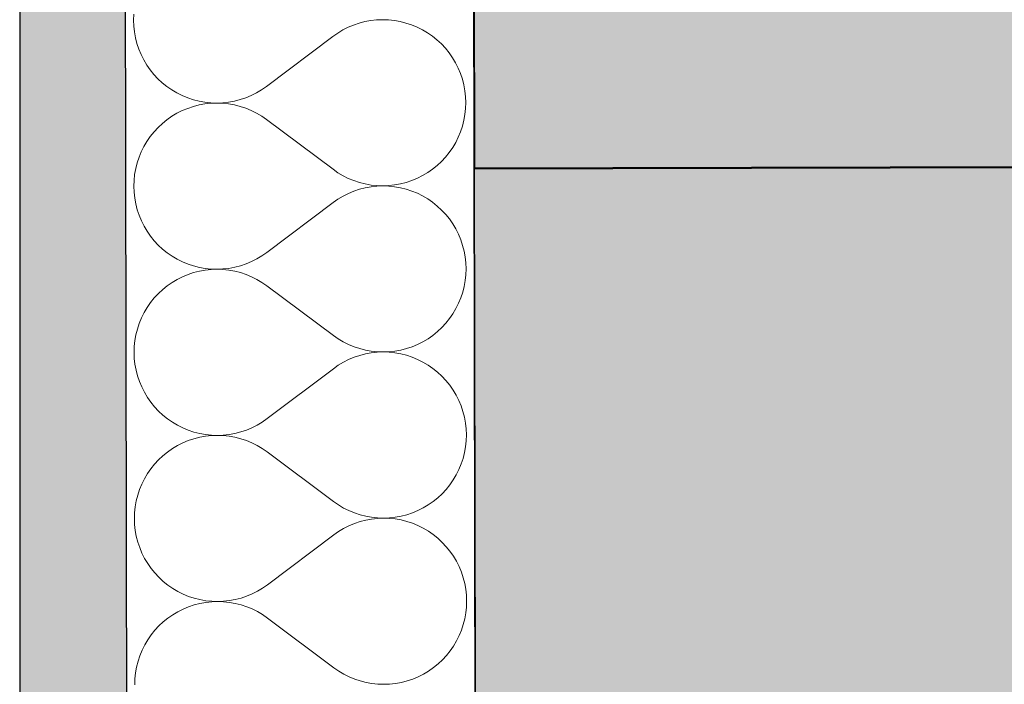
# Model space of a CAD drawing. Header units: millimetres. Extents: x -28761 to 4793, y -4271 to 20239.
# Tile 173 of 256: x -11181 to -10730, y 10000 to 10304. Entities that reach past the tile are written whole.
import ezdxf

# ---------------------------------------------------------------- set-up
doc = ezdxf.new("R2010")
doc.units = ezdxf.units.MM
doc.header["$MEASUREMENT"] = 0
doc.linetypes.add('Wipeout_Contour', pattern=[1000, 0, -1000])
for name, color, linetype in [('5._POHLED ZÁPADNÍ_1_Konstrukce - nenosné', 7, 'Continuous'), ('5._POHLED ZÁPADNÍ_1_Konstrukce - nosné', 7, 'Continuous'), ('5._POHLED ZÁPADNÍ_1_Nové_Konstrukce - nenosné', 7, 'Continuous'), ('5._POHLED ZÁPADNÍ_1_Nové_Konstrukce - nosné', 7, 'Continuous'), ('5._POHLED ZÁPADNÍ_1_Nové_Výplně – Řezové', 7, 'Continuous'), ('5._POHLED ZÁPADNÍ_1_Nové_VÝTAH VAR 1', 7, 'Continuous'), ('5._POHLED ZÁPADNÍ_1_Výplně – Řezové', 7, 'Continuous')]:
    doc.layers.add(name, color=color, linetype=linetype)

# ---------------------------------------------------------------- blocks, each defined once
blk = doc.blocks.new('*X35', base_point=(-30186.65, -6515.26))
at = {"layer": '5._POHLED ZÁPADNÍ_1_Nové_Výplně – Řezové', "color": 21, "linetype": 'Continuous', "lineweight": 20, "true_color": 0xffaaaa}
for p, q in [((-11129.08, 10306.82), (-11129.18, 10304.1)), ((-11129.18, 10304.1), (-11129.08, 10301.38)), ((-11129.08, 10301.38), (-11128.78, 10298.67)), ((-11030.74, 10300.82), (-11033.17, 10299.59)), ((-11028.23, 10301.86), (-11030.74, 10300.82)), ((-11025.65, 10302.73), (-11028.23, 10301.86)), ((-11023.01, 10303.41), (-11025.65, 10302.73)), ((-11020.34, 10303.9), (-11023.01, 10303.41)), ((-11017.63, 10304.2), (-11020.34, 10303.9)), ((-11014.92, 10304.3), (-11017.63, 10304.2)), ((-11012.2, 10304.21), (-11014.92, 10304.3)), ((-11009.49, 10303.92), (-11012.2, 10304.21)), ((-11006.81, 10303.45), (-11009.49, 10303.92)), ((-11004.18, 10302.78), (-11006.81, 10303.45)), ((-11001.59, 10301.93), (-11004.18, 10302.78)), ((-10999.08, 10300.89), (-11001.59, 10301.93)), ((-10996.64, 10299.68), (-10999.08, 10300.89)), ((-11128.78, 10298.67), (-11128.29, 10296)), ((-11068.17, 10273.73), (-11037.74, 10296.64)), ((-11035.5, 10298.2), (-11037.74, 10296.64)), ((-11033.17, 10299.59), (-11035.5, 10298.2)), ((-10994.3, 10298.3), (-10996.64, 10299.68)), ((-10992.06, 10296.75), (-10994.3, 10298.3)), ((-10989.94, 10295.05), (-10992.06, 10296.75)), ((-11128.29, 10296), (-11127.61, 10293.36)), ((-11127.61, 10293.36), (-11126.75, 10290.78)), ((-10987.94, 10293.2), (-10989.94, 10295.05)), ((-10986.09, 10291.21), (-10987.94, 10293.2)), ((-11126.75, 10290.78), (-11125.7, 10288.27)), ((-11125.7, 10288.27), (-11124.48, 10285.84)), ((-10984.37, 10289.1), (-10986.09, 10291.21)), ((-10982.82, 10286.86), (-10984.37, 10289.1)), ((-11124.48, 10285.84), (-11123.09, 10283.5)), ((-11123.09, 10283.5), (-11121.53, 10281.27)), ((-10981.42, 10284.53), (-10982.82, 10286.86)), ((-10980.2, 10282.1), (-10981.42, 10284.53)), ((-11121.53, 10281.27), (-11119.82, 10279.16)), ((-11119.82, 10279.16), (-11117.96, 10277.17)), ((-10979.16, 10279.59), (-10980.2, 10282.1)), ((-10978.29, 10277.01), (-10979.16, 10279.59)), ((-11117.96, 10277.17), (-11115.97, 10275.32)), ((-11115.97, 10275.32), (-11113.85, 10273.62)), ((-11070.4, 10272.17), (-11068.17, 10273.73)), ((-10977.61, 10274.37), (-10978.29, 10277.01)), ((-10977.13, 10271.69), (-10977.61, 10274.37)), ((-11113.85, 10273.62), (-11111.61, 10272.07)), ((-11111.61, 10272.07), (-11109.27, 10270.69)), ((-11109.27, 10270.69), (-11106.83, 10269.48)), ((-11106.83, 10269.48), (-11104.31, 10268.44)), ((-11077.68, 10268.5), (-11075.17, 10269.55)), ((-11075.17, 10269.55), (-11072.74, 10270.78)), ((-11072.74, 10270.78), (-11070.4, 10272.17)), ((-10976.83, 10268.99), (-10977.13, 10271.69)), ((-11104.31, 10268.44), (-11101.73, 10267.59)), ((-11101.73, 10267.59), (-11099.09, 10266.92)), ((-11099.09, 10265.19), (-11101.73, 10264.51)), ((-11099.09, 10266.92), (-11096.41, 10266.44)), ((-11096.41, 10265.67), (-11099.09, 10265.19)), ((-11096.41, 10266.44), (-11093.71, 10266.16)), ((-11093.71, 10265.97), (-11096.41, 10265.67)), ((-11093.71, 10266.16), (-11090.99, 10266.07)), ((-11090.99, 10266.07), (-11093.71, 10265.97)), ((-11090.99, 10266.07), (-11088.27, 10266.17)), ((-11088.27, 10265.97), (-11090.99, 10266.07)), ((-11088.27, 10266.17), (-11085.57, 10266.47)), ((-11085.57, 10265.69), (-11088.27, 10265.97)), ((-11085.57, 10266.47), (-11082.89, 10266.96)), ((-11082.89, 10265.21), (-11085.57, 10265.69)), ((-11082.89, 10266.96), (-11080.26, 10267.64)), ((-11080.25, 10264.54), (-11082.89, 10265.21)), ((-11080.26, 10267.64), (-11077.68, 10268.5)), ((-10976.73, 10266.27), (-10976.83, 10268.99)), ((-10976.82, 10263.55), (-10976.73, 10266.27)), ((-11109.25, 10261.38), (-11111.59, 10259.99)), ((-11106.82, 10262.61), (-11109.25, 10261.38)), ((-11104.31, 10263.65), (-11106.82, 10262.61)), ((-11101.73, 10264.51), (-11104.31, 10263.65)), ((-11077.67, 10263.68), (-11080.25, 10264.54)), ((-11075.15, 10262.64), (-11077.67, 10263.68)), ((-11072.72, 10261.43), (-11075.15, 10262.64)), ((-11070.38, 10260.04), (-11072.72, 10261.43)), ((-10977.59, 10258.17), (-10977.11, 10260.85)), ((-10977.11, 10260.85), (-10976.82, 10263.55)), ((-11115.94, 10256.73), (-11117.92, 10254.87)), ((-11113.82, 10258.44), (-11115.94, 10256.73)), ((-11111.59, 10259.99), (-11113.82, 10258.44)), ((-11068.14, 10258.49), (-11070.38, 10260.04)), ((-11068.14, 10258.49), (-11037.63, 10235.69)), ((-10978.25, 10255.53), (-10977.59, 10258.17)), ((-11119.77, 10252.88), (-11121.48, 10250.76)), ((-11117.92, 10254.87), (-11119.77, 10252.88)), ((-10980.15, 10250.43), (-10979.11, 10252.95)), ((-10979.11, 10252.95), (-10978.25, 10255.53)), ((-11123.03, 10248.52), (-11124.41, 10246.18)), ((-11121.48, 10250.76), (-11123.03, 10248.52)), ((-10982.74, 10245.66), (-10981.36, 10248)), ((-10981.36, 10248), (-10980.15, 10250.43)), ((-11125.62, 10243.74), (-11126.66, 10241.23)), ((-11124.41, 10246.18), (-11125.62, 10243.74)), ((-10986, 10241.3), (-10984.29, 10243.42)), ((-10984.29, 10243.42), (-10982.74, 10245.66)), ((-11127.52, 10238.65), (-11128.19, 10236.01)), ((-11126.66, 10241.23), (-11127.52, 10238.65)), ((-10989.84, 10237.45), (-10987.85, 10239.31)), ((-10987.85, 10239.31), (-10986, 10241.3)), ((-11128.66, 10233.33), (-11128.95, 10230.63)), ((-11128.19, 10236.01), (-11128.66, 10233.33)), ((-11037.63, 10235.69), (-11035.39, 10234.14)), ((-11035.39, 10234.14), (-11033.05, 10232.75)), ((-10996.52, 10232.79), (-10994.18, 10234.18)), ((-10994.18, 10234.18), (-10991.95, 10235.74)), ((-10991.95, 10235.74), (-10989.84, 10237.45)), ((-11128.95, 10230.63), (-11129.04, 10227.91)), ((-11033.05, 10232.75), (-11030.62, 10231.54)), ((-11030.62, 10231.54), (-11028.1, 10230.5)), ((-11028.1, 10230.5), (-11025.52, 10229.64)), ((-11025.52, 10229.64), (-11022.88, 10228.97)), ((-11022.88, 10228.97), (-11020.21, 10228.49)), ((-11012.06, 10228.21), (-11009.36, 10228.5)), ((-11009.36, 10228.5), (-11006.68, 10228.99)), ((-11006.68, 10228.99), (-11004.05, 10229.67)), ((-11004.05, 10229.67), (-11001.47, 10230.53)), ((-11001.47, 10230.53), (-10998.95, 10231.57)), ((-10998.95, 10231.57), (-10996.52, 10232.79)), ((-11129.04, 10227.91), (-11128.94, 10225.19)), ((-11128.94, 10225.19), (-11128.64, 10222.48)), ((-11030.6, 10224.63), (-11033.03, 10223.4)), ((-11028.09, 10225.67), (-11030.6, 10224.63)), ((-11025.51, 10226.54), (-11028.09, 10225.67)), ((-11022.88, 10227.22), (-11025.51, 10226.54)), ((-11020.2, 10227.71), (-11022.88, 10227.22)), ((-11020.21, 10228.49), (-11017.5, 10228.2)), ((-11017.5, 10228.01), (-11020.2, 10227.71)), ((-11017.5, 10228.2), (-11014.78, 10228.11)), ((-11014.78, 10228.11), (-11017.5, 10228.01)), ((-11014.78, 10228.11), (-11012.06, 10228.21)), ((-11012.06, 10228.02), (-11014.78, 10228.11)), ((-11009.36, 10227.73), (-11012.06, 10228.02)), ((-11006.68, 10227.26), (-11009.36, 10227.73)), ((-11004.04, 10226.59), (-11006.68, 10227.26)), ((-11001.46, 10225.74), (-11004.04, 10226.59)), ((-10998.94, 10224.7), (-11001.46, 10225.74)), ((-10996.51, 10223.49), (-10998.94, 10224.7)), ((-11128.64, 10222.48), (-11128.16, 10219.81)), ((-11128.16, 10219.81), (-11127.48, 10217.17)), ((-11068.04, 10197.54), (-11037.6, 10220.45)), ((-11035.37, 10222.01), (-11037.6, 10220.45)), ((-11033.03, 10223.4), (-11035.37, 10222.01)), ((-10994.16, 10222.11), (-10996.51, 10223.49)), ((-10991.93, 10220.56), (-10994.16, 10222.11)), ((-10989.8, 10218.86), (-10991.93, 10220.56)), ((-11127.48, 10217.17), (-11126.61, 10214.59)), ((-10987.81, 10217.01), (-10989.8, 10218.86)), ((-10985.95, 10215.02), (-10987.81, 10217.01)), ((-10984.24, 10212.91), (-10985.95, 10215.02)), ((-11126.61, 10214.59), (-11125.57, 10212.08)), ((-11125.57, 10212.08), (-11124.35, 10209.65)), ((-10982.68, 10210.67), (-10984.24, 10212.91)), ((-10981.29, 10208.34), (-10982.68, 10210.67)), ((-11124.35, 10209.65), (-11122.95, 10207.31)), ((-11122.95, 10207.31), (-11121.4, 10205.08)), ((-10980.07, 10205.91), (-10981.29, 10208.34)), ((-10979.02, 10203.4), (-10980.07, 10205.91)), ((-11121.4, 10205.08), (-11119.69, 10202.97)), ((-11119.69, 10202.97), (-11117.83, 10200.98)), ((-10978.16, 10200.82), (-10979.02, 10203.4)), ((-11117.83, 10200.98), (-11115.83, 10199.13)), ((-11115.83, 10199.13), (-11113.71, 10197.43)), ((-11113.71, 10197.43), (-11111.47, 10195.88)), ((-11070.27, 10195.98), (-11068.04, 10197.54)), ((-10977.48, 10198.18), (-10978.16, 10200.82)), ((-10976.99, 10195.5), (-10977.48, 10198.18)), ((-11111.47, 10195.88), (-11109.13, 10194.5)), ((-11109.13, 10194.5), (-11106.69, 10193.29)), ((-11106.69, 10193.29), (-11104.18, 10192.25)), ((-11077.54, 10192.31), (-11075.03, 10193.36)), ((-11075.03, 10193.36), (-11072.6, 10194.59)), ((-11072.6, 10194.59), (-11070.27, 10195.98)), ((-10976.7, 10192.8), (-10976.99, 10195.5)), ((-10976.59, 10190.08), (-10976.7, 10192.8)), ((-11104.18, 10192.25), (-11101.6, 10191.4)), ((-11101.59, 10188.32), (-11104.17, 10187.46)), ((-11101.6, 10191.4), (-11098.96, 10190.73)), ((-11098.96, 10189), (-11101.59, 10188.32)), ((-11098.96, 10190.73), (-11096.28, 10190.25)), ((-11096.28, 10189.48), (-11098.96, 10189)), ((-11096.28, 10190.25), (-11093.57, 10189.97)), ((-11093.57, 10189.78), (-11096.28, 10189.48)), ((-11093.57, 10189.97), (-11090.86, 10189.88)), ((-11090.86, 10189.88), (-11093.57, 10189.78)), ((-11090.86, 10189.88), (-11088.14, 10189.98)), ((-11088.14, 10189.78), (-11090.86, 10189.88)), ((-11088.14, 10189.98), (-11085.43, 10190.28)), ((-11085.43, 10189.5), (-11088.14, 10189.78)), ((-11085.43, 10190.28), (-11082.76, 10190.77)), ((-11082.75, 10189.02), (-11085.43, 10189.5)), ((-11082.76, 10190.77), (-11080.12, 10191.45)), ((-11080.12, 10188.35), (-11082.75, 10189.02)), ((-11080.12, 10191.45), (-11077.54, 10192.31)), ((-11077.53, 10187.49), (-11080.12, 10188.35)), ((-10976.69, 10187.36), (-10976.59, 10190.08)), ((-11111.45, 10183.8), (-11113.68, 10182.25)), ((-11109.11, 10185.19), (-11111.45, 10183.8)), ((-11106.68, 10186.42), (-11109.11, 10185.19)), ((-11104.17, 10187.46), (-11106.68, 10186.42)), ((-11075.02, 10186.45), (-11077.53, 10187.49)), ((-11072.59, 10185.24), (-11075.02, 10186.45)), ((-11070.24, 10183.85), (-11072.59, 10185.24)), ((-11068.01, 10182.3), (-11070.24, 10183.85)), ((-10977.45, 10181.98), (-10976.97, 10184.66)), ((-10976.97, 10184.66), (-10976.69, 10187.36)), ((-11115.8, 10180.54), (-11117.79, 10178.68)), ((-11113.68, 10182.25), (-11115.8, 10180.54)), ((-11068.01, 10182.3), (-11037.49, 10159.5)), ((-10978.97, 10176.76), (-10978.12, 10179.34)), ((-10978.12, 10179.34), (-10977.45, 10181.98)), ((-11121.34, 10174.57), (-11122.89, 10172.33)), ((-11119.64, 10176.69), (-11121.34, 10174.57)), ((-11117.79, 10178.68), (-11119.64, 10176.69)), ((-10980.01, 10174.24), (-10978.97, 10176.76)), ((-11124.28, 10169.99), (-11125.49, 10167.55)), ((-11122.89, 10172.33), (-11124.28, 10169.99)), ((-10982.61, 10169.47), (-10981.23, 10171.81)), ((-10981.23, 10171.81), (-10980.01, 10174.24)), ((-11125.49, 10167.55), (-11126.53, 10165.04)), ((-10985.86, 10165.11), (-10984.16, 10167.23)), ((-10984.16, 10167.23), (-10982.61, 10169.47)), ((-11127.38, 10162.46), (-11128.05, 10159.82)), ((-11126.53, 10165.04), (-11127.38, 10162.46)), ((-10991.82, 10159.55), (-10989.7, 10161.26)), ((-10989.7, 10161.26), (-10987.71, 10163.12)), ((-10987.71, 10163.12), (-10985.86, 10165.11)), ((-11128.53, 10157.14), (-11128.81, 10154.43)), ((-11128.05, 10159.82), (-11128.53, 10157.14)), ((-11037.49, 10159.5), (-11035.26, 10157.95)), ((-11035.26, 10157.95), (-11032.92, 10156.56)), ((-11032.92, 10156.56), (-11030.48, 10155.35)), ((-10998.82, 10155.38), (-10996.39, 10156.6)), ((-10996.39, 10156.6), (-10994.05, 10157.99)), ((-10994.05, 10157.99), (-10991.82, 10159.55)), ((-11128.81, 10154.43), (-11128.91, 10151.72)), ((-11128.91, 10151.72), (-11128.81, 10149)), ((-11030.48, 10155.35), (-11027.97, 10154.31)), ((-11027.97, 10154.31), (-11025.38, 10153.45)), ((-11025.38, 10153.45), (-11022.75, 10152.78)), ((-11022.75, 10152.78), (-11020.07, 10152.3)), ((-11020.07, 10152.3), (-11017.36, 10152.01)), ((-11017.36, 10151.81), (-11020.07, 10151.52)), ((-11017.36, 10152.01), (-11014.65, 10151.92)), ((-11014.65, 10151.92), (-11017.36, 10151.81)), ((-11014.65, 10151.92), (-11011.93, 10152.02)), ((-11011.93, 10151.83), (-11014.65, 10151.92)), ((-11011.93, 10152.02), (-11009.22, 10152.31)), ((-11009.22, 10151.54), (-11011.93, 10151.83)), ((-11009.22, 10152.31), (-11006.55, 10152.8)), ((-11006.55, 10152.8), (-11003.91, 10153.47)), ((-11003.91, 10153.47), (-11001.33, 10154.34)), ((-11001.33, 10154.34), (-10998.82, 10155.38)), ((-11128.81, 10149), (-11128.51, 10146.29)), ((-11032.9, 10147.21), (-11035.23, 10145.82)), ((-11030.47, 10148.43), (-11032.9, 10147.21)), ((-11027.96, 10149.48), (-11030.47, 10148.43)), ((-11025.38, 10150.35), (-11027.96, 10149.48)), ((-11022.74, 10151.03), (-11025.38, 10150.35)), ((-11020.07, 10151.52), (-11022.74, 10151.03)), ((-11006.54, 10151.07), (-11009.22, 10151.54)), ((-11003.91, 10150.4), (-11006.54, 10151.07)), ((-11001.32, 10149.55), (-11003.91, 10150.4)), ((-10998.81, 10148.51), (-11001.32, 10149.55)), ((-10996.37, 10147.3), (-10998.81, 10148.51)), ((-10994.03, 10145.92), (-10996.37, 10147.3)), ((-11128.51, 10146.29), (-11128.02, 10143.62)), ((-11128.02, 10143.62), (-11127.34, 10140.98)), ((-11067.9, 10121.35), (-11037.47, 10144.26)), ((-11035.23, 10145.82), (-11037.47, 10144.26)), ((-10991.79, 10144.37), (-10994.03, 10145.92)), ((-10989.67, 10142.67), (-10991.79, 10144.37)), ((-10987.67, 10140.82), (-10989.67, 10142.67)), ((-11127.34, 10140.98), (-11126.48, 10138.4)), ((-11126.48, 10138.4), (-11125.43, 10135.89)), ((-10985.82, 10138.83), (-10987.67, 10140.82)), ((-10984.1, 10136.71), (-10985.82, 10138.83)), ((-11125.43, 10135.89), (-11124.21, 10133.46)), ((-10982.55, 10134.48), (-10984.1, 10136.71)), ((-10981.15, 10132.15), (-10982.55, 10134.48)), ((-11124.21, 10133.46), (-11122.82, 10131.12)), ((-11122.82, 10131.12), (-11121.26, 10128.89)), ((-10979.93, 10129.72), (-10981.15, 10132.15)), ((-10978.89, 10127.2), (-10979.93, 10129.72)), ((-11121.26, 10128.89), (-11119.55, 10126.78)), ((-11119.55, 10126.78), (-11117.69, 10124.79)), ((-11117.69, 10124.79), (-11115.7, 10122.94)), ((-10978.02, 10124.62), (-10978.89, 10127.2)), ((-10977.34, 10121.99), (-10978.02, 10124.62)), ((-11115.7, 10122.94), (-11113.58, 10121.24)), ((-11113.58, 10121.24), (-11111.34, 10119.69)), ((-11070.13, 10119.79), (-11067.9, 10121.35)), ((-10976.86, 10119.31), (-10977.34, 10121.99)), ((-11111.34, 10119.69), (-11109, 10118.31)), ((-11109, 10118.31), (-11106.56, 10117.1)), ((-11106.56, 10117.1), (-11104.04, 10116.06)), ((-11104.04, 10116.06), (-11101.46, 10115.21)), ((-11079.99, 10115.26), (-11077.41, 10116.12)), ((-11077.41, 10116.12), (-11074.9, 10117.17)), ((-11074.9, 10117.17), (-11072.47, 10118.4)), ((-11072.47, 10118.4), (-11070.13, 10119.79)), ((-10976.56, 10116.61), (-10976.86, 10119.31)), ((-10976.46, 10113.89), (-10976.56, 10116.61)), ((-11104.04, 10111.27), (-11106.55, 10110.22)), ((-11101.46, 10112.13), (-11104.04, 10111.27)), ((-11101.46, 10115.21), (-11098.82, 10114.54)), ((-11098.82, 10112.81), (-11101.46, 10112.13)), ((-11098.82, 10114.54), (-11096.14, 10114.06)), ((-11096.14, 10113.29), (-11098.82, 10112.81)), ((-11096.14, 10114.06), (-11093.44, 10113.78)), ((-11093.44, 10113.59), (-11096.14, 10113.29)), ((-11093.44, 10113.78), (-11090.72, 10113.69)), ((-11090.72, 10113.69), (-11093.44, 10113.59)), ((-11090.72, 10113.69), (-11088, 10113.79)), ((-11088, 10113.59), (-11090.72, 10113.69)), ((-11088, 10113.79), (-11085.3, 10114.09)), ((-11085.3, 10113.31), (-11088, 10113.59)), ((-11085.3, 10114.09), (-11082.62, 10114.58)), ((-11082.62, 10112.83), (-11085.3, 10113.31)), ((-11082.62, 10114.58), (-11079.99, 10115.26)), ((-11079.98, 10112.16), (-11082.62, 10112.83)), ((-11077.4, 10111.3), (-11079.98, 10112.16)), ((-11074.88, 10110.26), (-11077.4, 10111.3)), ((-10976.84, 10108.47), (-10976.55, 10111.17)), ((-10976.55, 10111.17), (-10976.46, 10113.89)), ((-11111.32, 10107.61), (-11113.55, 10106.06)), ((-11108.98, 10109), (-11111.32, 10107.61)), ((-11106.55, 10110.22), (-11108.98, 10109)), ((-11072.45, 10109.05), (-11074.88, 10110.26)), ((-11070.11, 10107.66), (-11072.45, 10109.05)), ((-11067.87, 10106.11), (-11070.11, 10107.66)), ((-10977.32, 10105.79), (-10976.84, 10108.47)), ((-11117.65, 10102.49), (-11119.5, 10100.5)), ((-11115.66, 10104.35), (-11117.65, 10102.49)), ((-11113.55, 10106.06), (-11115.66, 10104.35)), ((-11067.87, 10106.11), (-11037.36, 10083.31)), ((-10978.84, 10100.57), (-10977.98, 10103.15)), ((-10977.98, 10103.15), (-10977.32, 10105.79)), ((-11121.21, 10098.38), (-11122.76, 10096.14)), ((-11119.5, 10100.5), (-11121.21, 10098.38)), ((-10981.09, 10095.62), (-10979.88, 10098.05)), ((-10979.88, 10098.05), (-10978.84, 10100.57)), ((-11124.14, 10093.8), (-11125.35, 10091.36)), ((-11122.76, 10096.14), (-11124.14, 10093.8)), ((-10984.02, 10091.04), (-10982.47, 10093.28)), ((-10982.47, 10093.28), (-10981.09, 10095.62)), ((-11126.39, 10088.85), (-11127.25, 10086.27)), ((-11125.35, 10091.36), (-11126.39, 10088.85)), ((-10987.58, 10086.93), (-10985.73, 10088.92)), ((-10985.73, 10088.92), (-10984.02, 10091.04)), ((-11127.25, 10086.27), (-11127.92, 10083.63)), ((-10991.68, 10083.36), (-10989.57, 10085.07)), ((-10989.57, 10085.07), (-10987.58, 10086.93)), ((-11128.39, 10080.95), (-11128.68, 10078.24)), ((-11127.92, 10083.63), (-11128.39, 10080.95)), ((-11037.36, 10083.31), (-11035.12, 10081.76)), ((-11035.12, 10081.76), (-11032.78, 10080.37)), ((-11032.78, 10080.37), (-11030.35, 10079.16)), ((-10998.68, 10079.19), (-10996.25, 10080.41)), ((-10996.25, 10080.41), (-10993.91, 10081.8)), ((-10993.91, 10081.8), (-10991.68, 10083.36)), ((-11128.68, 10078.24), (-11128.77, 10075.53)), ((-11128.77, 10075.53), (-11128.67, 10072.81)), ((-11030.35, 10079.16), (-11027.83, 10078.12)), ((-11027.83, 10078.12), (-11025.25, 10077.26)), ((-11025.25, 10077.26), (-11022.61, 10076.59)), ((-11022.61, 10076.59), (-11019.94, 10076.11)), ((-11019.93, 10075.33), (-11022.61, 10074.84)), ((-11019.94, 10076.11), (-11017.23, 10075.82)), ((-11017.23, 10075.62), (-11019.93, 10075.33)), ((-11017.23, 10075.82), (-11014.51, 10075.73)), ((-11014.51, 10075.73), (-11017.23, 10075.62)), ((-11014.51, 10075.73), (-11011.79, 10075.83)), ((-11011.79, 10075.64), (-11014.51, 10075.73)), ((-11011.79, 10075.83), (-11009.09, 10076.12)), ((-11009.09, 10075.35), (-11011.79, 10075.64)), ((-11009.09, 10076.12), (-11006.41, 10076.61)), ((-11006.41, 10074.88), (-11009.09, 10075.35)), ((-11006.41, 10076.61), (-11003.78, 10077.28)), ((-11003.78, 10077.28), (-11001.2, 10078.15)), ((-11001.2, 10078.15), (-10998.68, 10079.19)), ((-11128.67, 10072.81), (-11128.37, 10070.1)), ((-11032.76, 10071.02), (-11035.1, 10069.63)), ((-11030.33, 10072.24), (-11032.76, 10071.02)), ((-11027.82, 10073.29), (-11030.33, 10072.24)), ((-11025.24, 10074.16), (-11027.82, 10073.29)), ((-11022.61, 10074.84), (-11025.24, 10074.16)), ((-11003.77, 10074.21), (-11006.41, 10074.88)), ((-11001.19, 10073.36), (-11003.77, 10074.21)), ((-10998.67, 10072.32), (-11001.19, 10073.36)), ((-10996.24, 10071.11), (-10998.67, 10072.32)), ((-10993.89, 10069.73), (-10996.24, 10071.11)), ((-11128.37, 10070.1), (-11127.89, 10067.43)), ((-11127.89, 10067.43), (-11127.21, 10064.79)), ((-11067.77, 10045.16), (-11037.33, 10068.07)), ((-11035.1, 10069.63), (-11037.33, 10068.07)), ((-10991.65, 10068.18), (-10993.89, 10069.73)), ((-10989.53, 10066.48), (-10991.65, 10068.18)), ((-10987.54, 10064.63), (-10989.53, 10066.48)), ((-11127.21, 10064.79), (-11126.34, 10062.21)), ((-11126.34, 10062.21), (-11125.3, 10059.7)), ((-10985.68, 10062.64), (-10987.54, 10064.63)), ((-10983.97, 10060.52), (-10985.68, 10062.64)), ((-11125.3, 10059.7), (-11124.08, 10057.27)), ((-11124.08, 10057.27), (-11122.68, 10054.93)), ((-10982.41, 10058.29), (-10983.97, 10060.52)), ((-10981.02, 10055.96), (-10982.41, 10058.29)), ((-11122.68, 10054.93), (-11121.13, 10052.7)), ((-11121.13, 10052.7), (-11119.42, 10050.59)), ((-10979.8, 10053.53), (-10981.02, 10055.96)), ((-10978.75, 10051.01), (-10979.8, 10053.53)), ((-11119.42, 10050.59), (-11117.56, 10048.6)), ((-11117.56, 10048.6), (-11115.56, 10046.75)), ((-10977.89, 10048.43), (-10978.75, 10051.01)), ((-10977.21, 10045.8), (-10977.89, 10048.43)), ((-11115.56, 10046.75), (-11113.44, 10045.05)), ((-11113.44, 10045.05), (-11111.2, 10043.5)), ((-11111.2, 10043.5), (-11108.86, 10042.12)), ((-11072.33, 10042.21), (-11070, 10043.6)), ((-11070, 10043.6), (-11067.77, 10045.16)), ((-10976.72, 10043.12), (-10977.21, 10045.8)), ((-11108.86, 10042.12), (-11106.42, 10040.91)), ((-11106.42, 10040.91), (-11103.91, 10039.87)), ((-11103.91, 10039.87), (-11101.33, 10039.02)), ((-11101.33, 10039.02), (-11098.69, 10038.35)), ((-11082.49, 10038.39), (-11079.85, 10039.07)), ((-11079.85, 10039.07), (-11077.27, 10039.93)), ((-11077.27, 10039.93), (-11074.76, 10040.98)), ((-11074.76, 10040.98), (-11072.33, 10042.21)), ((-10976.43, 10040.42), (-10976.72, 10043.12)), ((-10976.32, 10037.7), (-10976.43, 10040.42)), ((-11103.9, 10035.08), (-11106.41, 10034.03)), ((-11101.32, 10035.94), (-11103.9, 10035.08)), ((-11098.68, 10036.62), (-11101.32, 10035.94)), ((-11098.69, 10038.35), (-11096.01, 10037.87)), ((-11096.01, 10037.1), (-11098.68, 10036.62)), ((-11096.01, 10037.87), (-11093.3, 10037.59)), ((-11093.3, 10037.4), (-11096.01, 10037.1)), ((-11093.3, 10037.59), (-11090.58, 10037.5)), ((-11090.58, 10037.5), (-11093.3, 10037.4)), ((-11090.58, 10037.5), (-11087.87, 10037.6)), ((-11087.87, 10037.4), (-11090.58, 10037.5)), ((-11087.87, 10037.6), (-11085.16, 10037.9)), ((-11085.16, 10037.12), (-11087.87, 10037.4)), ((-11085.16, 10037.9), (-11082.49, 10038.39)), ((-11082.48, 10036.64), (-11085.16, 10037.12)), ((-11079.85, 10035.97), (-11082.48, 10036.64)), ((-11077.26, 10035.11), (-11079.85, 10035.97)), ((-11074.75, 10034.07), (-11077.26, 10035.11)), ((-10976.7, 10032.28), (-10976.42, 10034.98)), ((-10976.42, 10034.98), (-10976.32, 10037.7)), ((-11113.41, 10029.87), (-11115.53, 10028.16)), ((-11111.18, 10031.42), (-11113.41, 10029.87)), ((-11108.84, 10032.81), (-11111.18, 10031.42)), ((-11106.41, 10034.03), (-11108.84, 10032.81)), ((-11072.32, 10032.86), (-11074.75, 10034.07)), ((-11069.97, 10031.47), (-11072.32, 10032.86)), ((-11067.74, 10029.92), (-11069.97, 10031.47)), ((-11067.74, 10029.92), (-11037.22, 10007.12)), ((-10977.18, 10029.6), (-10976.7, 10032.28)), ((-11117.52, 10026.3), (-11119.37, 10024.31)), ((-11115.53, 10028.16), (-11117.52, 10026.3)), ((-10978.7, 10024.38), (-10977.85, 10026.96)), ((-10977.85, 10026.96), (-10977.18, 10029.6)), ((-11121.07, 10022.19), (-11122.62, 10019.95)), ((-11119.37, 10024.31), (-11121.07, 10022.19)), ((-10980.95, 10019.43), (-10979.74, 10021.86)), ((-10979.74, 10021.86), (-10978.7, 10024.38)), ((-11124.01, 10017.61), (-11125.22, 10015.17)), ((-11122.62, 10019.95), (-11124.01, 10017.61)), ((-10983.89, 10014.85), (-10982.34, 10017.09)), ((-10982.34, 10017.09), (-10980.95, 10019.43)), ((-11126.26, 10012.66), (-11127.11, 10010.07)), ((-11125.22, 10015.17), (-11126.26, 10012.66)), ((-10987.44, 10010.73), (-10985.59, 10012.73)), ((-10985.59, 10012.73), (-10983.89, 10014.85)), ((-11127.78, 10007.44), (-11128.26, 10004.76)), ((-11127.11, 10010.07), (-11127.78, 10007.44)), ((-10993.78, 10005.61), (-10991.55, 10007.17)), ((-10991.55, 10007.17), (-10989.43, 10008.88)), ((-10989.43, 10008.88), (-10987.44, 10010.73)), ((-11128.26, 10004.76), (-11128.54, 10002.05)), ((-11037.22, 10007.12), (-11034.99, 10005.57)), ((-11034.99, 10005.57), (-11032.65, 10004.18)), ((-11032.65, 10004.18), (-11030.21, 10002.97)), ((-11030.21, 10002.97), (-11027.7, 10001.93)), ((-11001.06, 10001.96), (-10998.55, 10003)), ((-10998.55, 10003), (-10996.12, 10004.22)), ((-10996.12, 10004.22), (-10993.78, 10005.61)), ((-11128.54, 10002.05), (-11128.64, 9999.34)), ((-11027.7, 10001.93), (-11025.11, 10001.07)), ((-11025.11, 10001.07), (-11022.48, 10000.4)), ((-11022.48, 10000.4), (-11019.8, 9999.92)), ((-11019.8, 9999.92), (-11017.09, 9999.63)), ((-11017.09, 9999.63), (-11014.38, 9999.54)), ((-11014.38, 9999.54), (-11011.66, 9999.64)), ((-11011.66, 9999.64), (-11008.95, 9999.93)), ((-11008.95, 9999.93), (-11006.28, 10000.42)), ((-11006.28, 10000.42), (-11003.64, 10001.09)), ((-11003.64, 10001.09), (-11001.06, 10001.96))]:
    blk.add_line(p, q, dxfattribs=at)

msp = doc.modelspace()

# ---------------------------------------------------------------- hatches: boundary and pattern name
at = {"layer": '5._POHLED ZÁPADNÍ_1_Nové_Výplně – Řezové', "linetype": 'Continuous', "lineweight": 0, "true_color": 0x3f2a2a}
msp.add_hatch(color=19, dxfattribs=at).paths.add_polyline_path([(-11131.41, 9414.66), (-11131.41, 11544.66), (-11181.41, 11494.66), (-11181.41, 9464.66)])
at = {"layer": '5._POHLED ZÁPADNÍ_1_Nové_Výplně – Řezové', "linetype": 'Continuous', "lineweight": 0, "true_color": 0xf2b2b2}
msp.add_hatch(color=9, dxfattribs=at).paths.add_polyline_path([(-10972.8, 10236.14), (-10970.78, 9136.15), (-10520.78, 9136.97), (-10522.8, 10236.97)])
at = {"layer": '5._POHLED ZÁPADNÍ_1_Výplně – Řezové', "linetype": 'Continuous', "lineweight": 13}
msp.add_hatch(color=254, dxfattribs=at).paths.add_polyline_path([(-10975.39, 11649.47), (-10972.8, 10236.14), (-10522.8, 10236.97), (-10525.39, 11650.3)])

# ---------------------------------------------------------------- linework, layer by layer
at = {"layer": '5._POHLED ZÁPADNÍ_1_Konstrukce - nosné', "color": 7, "linetype": 'Continuous', "lineweight": 50}
msp.add_line((-10972.8, 10236.14), (-10632.8, 10236.77), dxfattribs=at)
at = {"layer": '5._POHLED ZÁPADNÍ_1_Konstrukce - nosné', "color": 7, "linetype": 'Continuous', "lineweight": 50, "flags": 128}
msp.add_lwpolyline([(-10975.39, 11649.47), (-10972.8, 10236.14)], dxfattribs=at)
at = {"layer": '5._POHLED ZÁPADNÍ_1_Nové_Konstrukce - nenosné', "color": 1, "linetype": 'Continuous', "lineweight": 25, "flags": 128}
msp.add_lwpolyline([(-10972.8, 10236.14), (-10970.78, 9136.15)], dxfattribs=at)
at = {"layer": '5._POHLED ZÁPADNÍ_1_Nové_VÝTAH VAR 1', "color": 1, "linetype": 'Continuous', "lineweight": 25}
for p, q in [((-11131.41, 9414.66), (-11131.41, 11544.66)), ((-11181.41, 11494.66), (-11181.41, 9464.66))]:
    msp.add_line(p, q, dxfattribs=at)

# ---------------------------------------------------------------- next in the draw order: wipeouts: each hides what was drawn before it
at = {"color": 254, "linetype": 'Wipeout_Contour', "lineweight": 0, "ltscale": 61244.139872}
msp.add_wipeout([(-10976.06, 12036.28), (-11136.06, 12036), (-11130.75, 9041.74), (-10970.75, 9042.03)], dxfattribs=at).dxf.layer = '5._POHLED ZÁPADNÍ_1_Nové_Výplně – Řezové'

# ---------------------------------------------------------------- next in the draw order: linework, layer by layer
at = {"layer": '5._POHLED ZÁPADNÍ_1_Nové_Konstrukce - nosné', "color": 1, "linetype": 'Continuous', "lineweight": 25, "flags": 128}
for points in [[(-11136.06, 12036), (-11130.75, 9041.74)], [(-10970.75, 9042.03), (-10976.06, 12036.28)]]:
    msp.add_lwpolyline(points, dxfattribs=at)

# ---------------------------------------------------------------- next in the draw order: block references
at = {"layer": '5._POHLED ZÁPADNÍ_1_Konstrukce - nenosné', "color": 9, "linetype": 'Continuous', "lineweight": 13}
msp.add_blockref('*X35', (-30186.65, -6515.26), dxfattribs=at)

doc.saveas('drawing.dxf')
